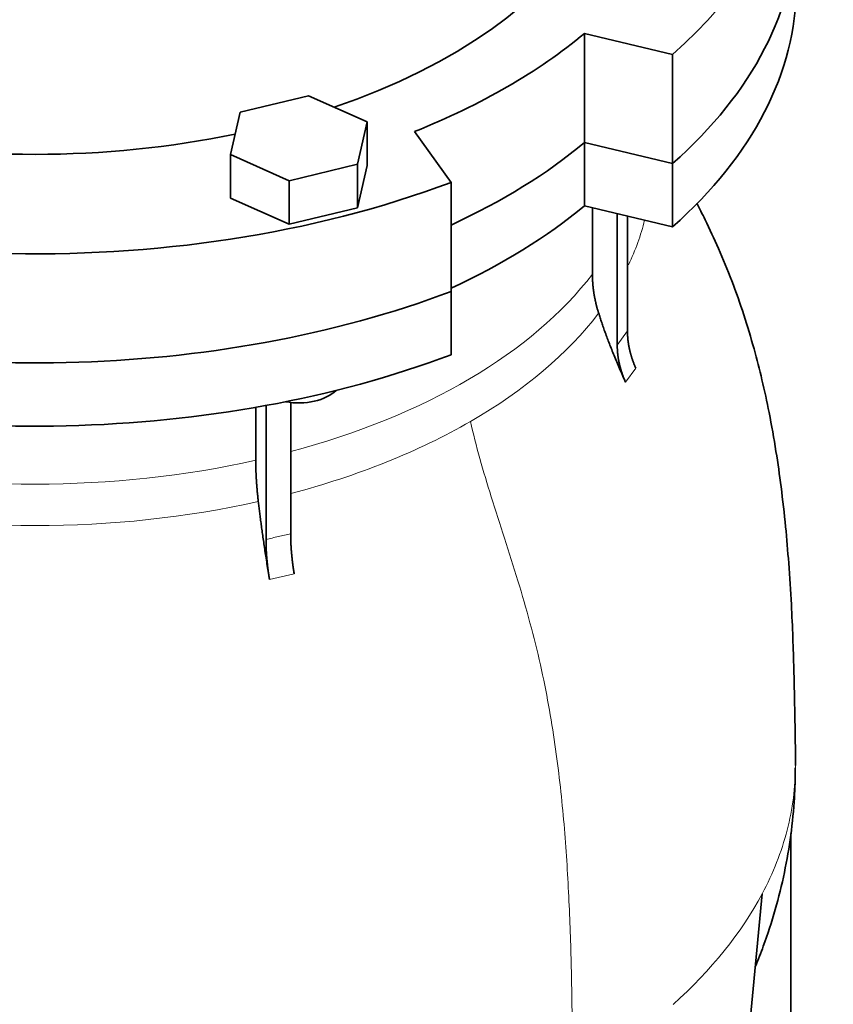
# Model space of a CAD drawing. Header units: millimetres. Extents: x 443 to 1328, y -1093 to 1340.
# Tile 10 of 28: x 1175 to 1328, y -500 to -316. Entities that reach past the tile are written whole.
import ezdxf

# ---------------------------------------------------------------- set-up
doc = ezdxf.new("R2010")
doc.units = ezdxf.units.MM
doc.layers.add('VSI344-454_FLANG', color=7, linetype='Continuous')
doc.layers.add('VSI344-454_TESTA', color=7, linetype='Continuous')

# ---------------------------------------------------------------- blocks, each defined once
blk = doc.blocks.new('SE4')
at = {"layer": 'VSI344-454_FLANG', "color": 7, "linetype": 'Continuous', "lineweight": 35}
for p, q in [((1280.98, -318.79), (1297.48, -322.73)), ((1280.98, -339.2), (1280.98, -318.79)), ((1297.48, -322.73), (1297.48, -343.14)), ((1229.31, -330.49), (1216.5, -333.55)), ((1240.3, -335.36), (1229.31, -330.49)), ((1216.5, -333.55), (1214.69, -341.48)), ((1238.49, -343.29), (1240.3, -335.36)), ((1240.3, -335.36), (1240.3, -343.52)), ((1256, -346.68), (1249.17, -337.16)), ((1280.98, -339.2), (1297.48, -343.14)), ((1214.69, -341.48), (1214.69, -349.64)), ((1214.69, -341.48), (1225.69, -346.35)), ((1225.69, -346.35), (1238.49, -343.29)), ((1238.49, -343.29), (1238.49, -351.45)), ((1238.49, -351.45), (1240.3, -343.52)), ((1225.69, -346.35), (1225.69, -354.51)), ((1256, -346.68), (1256, -367.09)), ((1214.69, -349.64), (1225.69, -354.51)), ((1225.69, -354.51), (1238.49, -351.45))]:
    blk.add_line(p, q, dxfattribs=at)
for centre, major_axis, start_param, end_param in [((1178.13, -277.77), (-110.25, 0), 2.103318, 6.283185), ((1178.13, -277.77), (142.5, 0), 2.772791, 5.290477), ((1178.13, -277.77), (-142.5, 0), 2.563505, 3.510394), ((1178.13, -298.19), (142.5, 0), 3.141593, 5.290477), ((1178.13, -298.19), (-142.5, 0), 2.563505, 3.141593), ((1178.13, -277.77), (125, 0), 5.316801, 5.678774), ((1178.13, -277.77), (-110.25, 0), 1.224323, 1.91727), ((1178.13, -298.19), (125, 0), 5.384862, 5.678774)]:
    blk.add_ellipse(centre, major_axis=major_axis, ratio=0.57735, start_param=start_param, end_param=end_param, dxfattribs=at)
at = {"layer": 'VSI344-454_TESTA', "color": 7, "linetype": 'Continuous', "lineweight": 35}
for p, q in [((1297.48, -343.14), (1280.98, -339.2)), ((1280.98, -339.2), (1280.98, -351.04)), ((1297.48, -343.14), (1297.48, -354.98)), ((1297.48, -354.98), (1280.98, -351.04)), ((1282.47, -351.39), (1282.47, -363.84)), ((1287.12, -352.5), (1287.12, -377.13)), ((1289.03, -352.96), (1289.03, -374.46)), ((1256, -378.93), (1256, -367.09)), ((1219.44, -388.77), (1219.44, -398.67)), ((1221.36, -388.32), (1221.36, -413.53)), ((1225.98, -387.77), (1225.98, -412.42)), ((1319.63, -529.25), (1319.63, -468.53)), ((1310.35, -520.95), (1314.25, -479.81))]:
    blk.add_line(p, q, dxfattribs=at)
at = {"layer": 'VSI344-454_TESTA', "color": 4, "linetype": 'Continuous', "lineweight": 9}
for p, q in [((1287.12, -377.13), (1289.03, -374.46)), ((1288.68, -384.08), (1290.59, -381.42)), ((1222.01, -421.01), (1226.63, -419.91))]:
    blk.add_line(p, q, dxfattribs=at)
at = {"layer": 'VSI344-454_TESTA', "color": 7, "linetype": 'Continuous', "lineweight": 35}
for centre, major_axis, start_param, end_param in [((1178.13, -298.19), (142.5, 0), 3.141593, 5.290477), ((1178.13, -298.19), (-142.5, 0), 2.563505, 3.141593), ((1178.13, -310.02), (142.5, 0), 3.141593, 5.290477), ((1178.13, -310.02), (-142.5, 0), 2.563505, 3.141593), ((1178.13, -298.19), (125, 0), 5.384862, 5.678774), ((1178.13, -310.02), (125, 0), 5.384862, 5.678774), ((1227.5, -383.32), (-8, 0), 1.255839, 2.627445)]:
    blk.add_ellipse(centre, major_axis=major_axis, ratio=0.57735, start_param=start_param, end_param=end_param, dxfattribs=at)
at = {"layer": 'VSI344-454_TESTA', "color": 4, "linetype": 'Continuous', "lineweight": 9}
for centre, major_axis, start_param, end_param in [((1178.13, -344.36), (-115.26, 0), 2.872005, 3.000264), ((1178.13, -337.32), (114, 0), 5.145662, 5.868555), ((1178.13, -344.36), (115.26, 0), 5.497787, 5.868795), ((1178.13, -344.36), (115.26, 0), 5.1409, 5.497787), ((1178.13, -337.32), (114, 0), 4.341621, 5.083156), ((1178.13, -344.36), (-115.26, 0), 1.199788, 1.941804), ((1178.13, -455.75), (142.36, 0), 5.707705, 5.986003)]:
    blk.add_ellipse(centre, major_axis=major_axis, ratio=0.57735, start_param=start_param, end_param=end_param, dxfattribs=at)
at = {"layer": 'VSI344-454_TESTA', "color": 7, "linetype": 'Continuous', "lineweight": 35}
for points, degree, knots in [([(1320.48, -455.77), (1320.48, -454.91), (1320.48, -452.98), (1320.43, -449.76), (1320.37, -446.52), (1320.29, -442.66), (1320.19, -437.8), (1320.01, -431.83), (1319.71, -425.19), (1319.27, -418.29), (1318.65, -410.94), (1317.87, -403.95), (1316.85, -396.82), (1315.66, -390.12), (1314.28, -383.73), (1312.72, -377.62), (1310.86, -371.41), (1308.64, -365.14), (1306.19, -359.2), (1303.94, -354.37), (1302.53, -351.56), (1302, -350.53)], 3, [0, 0, 0, 0, 0.0156708, 0.0417553, 0.0663275, 0.0906856, 0.1325071, 0.1748545, 0.2186779, 0.2729195, 0.3197465, 0.3702014, 0.4144989, 0.4626296, 0.5031296, 0.5414952, 0.5841613, 0.6275964, 0.6694384, 0.7075969, 0.7300944, 0.7300944, 0.7300944, 0.7300944]), ([(1282.47, -363.84), (1282.47, -365.62), (1282.76, -367.46), (1283.06, -369.3), (1283.64, -371.15)], 2, [0, 0, 0, 0.5, 0.5, 1, 1, 1]), ([(1288.68, -384.08), (1288.49, -383.64), (1288.1, -382.78), (1287.56, -381.51), (1287.04, -380.29), (1286.55, -379.11), (1286.08, -377.97), (1285.65, -376.87), (1285.25, -375.82), (1284.88, -374.8), (1284.53, -373.83), (1284.21, -372.9), (1283.91, -372.01), (1283.73, -371.43), (1283.64, -371.15)], 3, [0, 0, 0, 0, 0.102224, 0.200826, 0.295868, 0.387409, 0.475507, 0.560216, 0.641588, 0.719673, 0.794516, 0.86616, 0.934643, 1, 1, 1, 1]), ([(1289.03, -374.46), (1289.03, -376.16), (1289.42, -377.92), (1289.82, -379.68), (1290.59, -381.42)], 2, [0, 0, 0, 0.5, 0.5, 1, 1, 1]), ([(1288.68, -384.08), (1287.91, -382.35), (1287.51, -380.58), (1287.12, -378.82), (1287.12, -377.13)], 2, [0, 0, 0, 0.5, 0.5, 1, 1, 1]), ([(1219.44, -398.67), (1219.44, -400.45), (1219.56, -402.39), (1219.68, -404.33), (1219.92, -406.38)], 2, [0, 0, 0, 0.5, 0.5, 1, 1, 1]), ([(1222.01, -421.01), (1221.93, -420.51), (1221.77, -419.52), (1221.54, -418.06), (1221.33, -416.66), (1221.12, -415.31), (1220.93, -414.02), (1220.75, -412.78), (1220.59, -411.59), (1220.43, -410.45), (1220.29, -409.36), (1220.16, -408.32), (1220.03, -407.33), (1219.96, -406.69), (1219.92, -406.38)], 3, [0, 0, 0, 0, 0.102223, 0.200825, 0.295867, 0.387408, 0.475506, 0.560215, 0.641587, 0.719672, 0.794515, 0.866159, 0.934642, 1, 1, 1, 1]), ([(1225.98, -412.43), (1225.98, -414.12), (1226.14, -416.01), (1226.31, -417.9), (1226.63, -419.91)], 2, [0, 0, 0, 0.499868, 0.499868, 1, 1, 1]), ([(1222.01, -421.01), (1221.69, -419.01), (1221.52, -417.12), (1221.36, -415.23), (1221.36, -413.53)], 2, [0, 0, 0, 0.500133, 0.500133, 1, 1, 1]), ([(1313.03, -493.35), (1313.53, -492.12), (1314.88, -488.62), (1316.77, -482.8), (1318.49, -475.83), (1319.68, -468.88), (1320.36, -462.18), (1320.43, -458.25), (1320.45, -456.22)], 3, [0.3334006, 0.3334006, 0.3334006, 0.3334006, 0.4028756, 0.527997, 0.6517976, 0.7744599, 0.8961594, 0.9934778, 0.9934778, 0.9934778, 0.9934778])]:
    blk.add_open_spline(points, degree=degree, knots=knots, dxfattribs=at)
at = {"layer": 'VSI344-454_TESTA', "color": 4, "linetype": 'Continuous', "lineweight": 9}
for points, knots in [([(1259.63, -391.41), (1260.66, -395.98), (1263.46, -405.63), (1268.6, -420.97), (1272.97, -436.85), (1275.62, -451.88), (1277.19, -465.96), (1278.07, -479.51), (1278.55, -492.75), (1278.69, -504.08), (1278.79, -511.12), (1278.79, -513.86)], [0, 0, 0, 0, 0.117079, 0.240569, 0.360617, 0.476421, 0.590288, 0.703407, 0.816259, 0.929029, 1, 1, 1, 1]), ([(1221.36, -413.53), (1221.36, -413.53), (1221.36, -413.53), (1221.36, -413.53), (1222.14, -413.32), (1223.68, -412.92), (1225.21, -412.58), (1225.98, -412.42), (1225.98, -412.42), (1225.98, -412.42), (1225.98, -412.43)], [0, 0, 0, 0, 0.000018, 0.000018, 0.000018, 0.5, 0.999982, 0.999982, 0.999982, 1, 1, 1, 1]), ([(1320.48, -455.77), (1320.48, -459.83), (1319.96, -463.89), (1317.87, -471.94), (1316.31, -475.92), (1314.25, -479.81)], [0.5005768, 0.5005768, 0.5005768, 0.5005768, 0.75, 0.75, 1, 1, 1, 1])]:
    blk.add_open_spline(points, degree=3, knots=knots, dxfattribs=at)
blk.add_rational_spline([(1035.78, -455.75), (1035.79, -521.6), (1129.09, -550.37), (1219.82, -534.33)], [0.668620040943, 0.547042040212, 0.657502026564, 1], degree=3, dxfattribs=at)

msp = doc.modelspace()

# ---------------------------------------------------------------- block references
msp.add_blockref('SE4', (0, 0))

doc.saveas('drawing.dxf')
